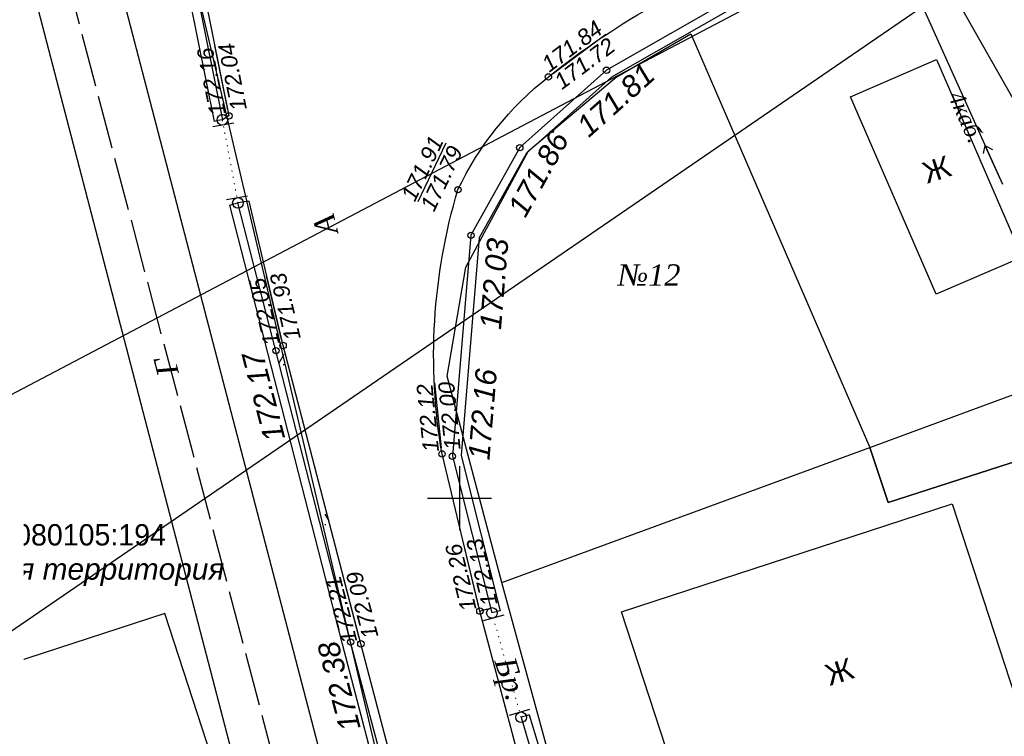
# Model space of a CAD drawing. Header units: metres. Extents: x 2193651 to 2201499, y 493187 to 494493.
# Tile 6 of 76: x 2199554 to 2199647, y 493568 to 493635. Entities that reach past the tile are written whole.
import ezdxf
from ezdxf.enums import TextEntityAlignment as Align

# ---------------------------------------------------------------- set-up
doc = ezdxf.new("R2010")
doc.units = ezdxf.units.M
doc.set_wipeout_variables(frame=1)
for name, pattern in [('1.5_1.5', [1.5, 0.75, -0.75]), ('10_2', [6, 5, -1]), ('366', [0.55, 0.05, -0.5])]:
    doc.linetypes.add(name, pattern=pattern)
doc.layers.add('contur_line', color=7, linetype='Continuous', lineweight=20)
doc.layers.add('net_pipeline', color=7, linetype='Continuous', lineweight=30)
for name, color, linetype in [('contur_line_building', 7, 'Continuous'), ('contur_line_fence', 7, 'Continuous'), ('contur_line_road', 7, 'Continuous'), ('grid_XY', 74, 'Continuous'), ('Labels', 7, 'Continuous'), ('net_electro', 1, 'Continuous'), ('p', 7, 'Continuous'), ('relief_point', 7, 'Continuous'), ('support', 7, 'Continuous'), ('z', 7, 'Continuous'), ('Z_text_centerline_road_unviz', 7, 'Continuous'), ('z_text_net_electro', 7, 'Continuous'), ('z_text_net_pipeline', 7, 'Continuous'), ('z_text_relief_point', 7, 'Continuous'), ('z_text_vegetation_text', 7, 'Continuous'), ('Z_text_x_polygon', 7, 'Continuous')]:
    doc.layers.add(name, color=color, linetype=linetype)
doc.layers.add('x_polygon', color=7, linetype='Continuous', true_color=0xffffff)
doc.styles.add('Bm-431', font='timesi.ttf')
doc.styles.add('D-131', font='ariali.ttf')
doc.styles.add('R-131', font='arial.ttf')

# ---------------------------------------------------------------- blocks, each defined once
blk = doc.blocks.new('330')
h = blk.add_hatch(color=0)
edge = h.paths.add_edge_path()
edge.add_arc((0, 0), 0.15, 0, 360.0002688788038)
at = {"color": 0}
blk.add_circle((0, 0), 0.15, dxfattribs=at)
blk = doc.blocks.new('475(c_1)')
h = blk.add_hatch(color=0)
edge = h.paths.add_edge_path()
edge.add_arc((0, 0), 0.25, 0, 360.0002688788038)
at = {"color": 0}
blk.add_lwpolyline([(-0.25, -0.5), (-0.25, 0.5)], dxfattribs=at)
blk.add_circle((0, 0), 0.25, dxfattribs=at)
blk = doc.blocks.new('12')
at = {"color": 251, "true_color": 0x5d5d5d}
for points in [[(0, 1.5), (0, -1.5)], [(-1.5, 0), (1.5, 0)]]:
    blk.add_lwpolyline(points, dxfattribs=at)
blk = doc.blocks.new('ж9итдщд')
at = {"layer": 'x_polygon', "true_color": 0x5d5d5d}
h = blk.add_hatch(dxfattribs=at)
h.set_pattern_fill('416', color=251, style=0, pattern_type=2)
h.set_pattern_definition([(59.03620000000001, (2196568.486215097, 493572.8483600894), (10.00001517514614, 19.99999241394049), [1.166190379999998, -57.14332856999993]), (300.9638, (2196567.886215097, 493573.8483600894), (10.00001517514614, -19.99999241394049), [1.166190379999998, -57.14332856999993]), (180, (2196569.086215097, 493572.8483600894), (-10, -9.999999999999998), [0.1, -9.9]), (180, (2196567.986215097, 493572.8483600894), (-10, -9.999999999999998), [0.1, -9.9]), (59.03620000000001, (2196573.486215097, 493567.8483600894), (10.00001517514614, 19.99999241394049), [1.166190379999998, -57.14332856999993]), (300.9638, (2196572.886215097, 493568.8483600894), (10.00001517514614, -19.99999241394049), [1.166190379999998, -57.14332856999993]), (180, (2196574.086215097, 493567.8483600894), (-10, -9.999999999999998), [0.1, -9.9]), (180, (2196572.986215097, 493567.8483600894), (-10, -9.999999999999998), [0.1, -9.9])])
h.paths.add_polyline_path([(2196592.154071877, 493527.3657518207), (2196597.946071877, 493532.3157518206), (2196586.278071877, 493576.7237518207), (2196578.986071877, 493604.6717518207), (2196575.796122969, 493618.2092154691), (2196574.756071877, 493618.0297518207), (2196578.318071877, 493604.1877518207), (2196585.318071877, 493576.8897518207), (2196596.256071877, 493535.4657518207), (2196592.076035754, 493527.8596246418)])
at = {"color": 251, "lineweight": 25, "true_color": 0x5d5d5d}
for p, q in [((2196604.313082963, 493630.1813918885), (2196609.218671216, 493633.8263854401)), ((2196573.801796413, 493626.7586231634), (2196572.605072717, 493632.7643583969)), ((2196591.655805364, 493618.1624754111), (2196594.268675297, 493623.6623888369)), ((2196578.852043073, 493605.2383109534), (2196577.445392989, 493611.207834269)), ((2196593.820413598, 493595.0930863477), (2196593.219795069, 493601.1822265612)), ((2196597.293060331, 493580.3535970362), (2196595.857141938, 493586.3066753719)), ((2196586.130594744, 493577.2869600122), (2196584.593353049, 493583.178736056))]:
    blk.add_line(p, q, dxfattribs=at)
for points in [[(2196644.750319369, 493623.4258879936), (2196644.571348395, 493622.6461718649)], [(2196644.750319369, 493623.4258879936), (2196645.452197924, 493623.0420203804)], [(2196644.750319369, 493623.4258879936), (2196646.389939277, 493619.7773750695)]]:
    blk.add_lwpolyline(points, dxfattribs=at)
at = {"layer": 'contur_line', "color": 251, "linetype": '366', "true_color": 0x5d5d5d, "flags": 128}
for points in [[(2196574.756071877, 493618.0297518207), (2196573.298071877, 493625.8197518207)], [(2196601.290071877, 493569.8397518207), (2196598.560071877, 493579.6177518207)]]:
    blk.add_lwpolyline(points, dxfattribs=at)
at = {"layer": 'contur_line_building', "color": 251, "lineweight": 30, "true_color": 0x5d5d5d}
for points in [[(2196632.164666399, 493627.9651547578), (2196640.203312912, 493631.4537838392), (2196648.231230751, 493612.9555164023), (2196640.192584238, 493609.4668873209)], [(2196619.528973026, 493552.663102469), (2196610.694630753, 493579.733711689), (2196641.671726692, 493589.842914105), (2196650.506068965, 493562.772304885)], [(2196567.891806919, 493579.5686223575), (2196540.666372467, 493570.7055298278), (2196554.191907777, 493529.1581157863), (2196581.417342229, 493538.021208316)]]:
    blk.add_lwpolyline(points, close=True, dxfattribs=at)
at = {"layer": 'contur_line_fence', "color": 251, "true_color": 0x5d5d5d}
for p, q in [((2196566.372071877, 493660.5777518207), (2196573.298071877, 493625.8197518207)), ((2196565.73200104, 493659.6962208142), (2196572.513496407, 493625.6634145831)), ((2196630.638071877, 493642.6777518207), (2196609.294071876, 493630.4597518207)), ((2196630.801817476, 493641.8496854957), (2196609.76400501, 493629.8069572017)), ((2196609.294071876, 493630.4597518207), (2196601.162071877, 493623.2117518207)), ((2196609.76400501, 493629.8069572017), (2196601.795372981, 493622.7045660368)), ((2196572.905784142, 493625.741583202), (2196572.513496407, 493625.6634145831)), ((2196573.298071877, 493625.8197518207), (2196572.905784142, 493625.741583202)), ((2196601.162071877, 493623.2117518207), (2196596.592071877, 493614.9977518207)), ((2196601.795372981, 493622.7045660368), (2196597.374826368, 493614.7591896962)), ((2196573.981313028, 493617.8303809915), (2196574.368692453, 493617.9300664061)), ((2196577.543228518, 493603.9887094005), (2196573.981313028, 493617.8303809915)), ((2196574.368692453, 493617.9300664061), (2196574.756071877, 493618.0297518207)), ((2196578.318071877, 493604.1877518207), (2196574.756071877, 493618.0297518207)), ((2196596.592071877, 493614.9977518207), (2196594.850071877, 493594.2937518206)), ((2196597.374826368, 493614.7591896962), (2196595.658477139, 493594.3600539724)), ((2196584.543853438, 493576.688272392), (2196577.543228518, 493603.9887094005)), ((2196585.318071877, 493576.8897518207), (2196578.318071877, 493604.1877518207)), ((2196594.850071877, 493594.2937518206), (2196598.560071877, 493579.6177518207)), ((2196595.658477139, 493594.3600539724), (2196599.335673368, 493579.8138189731)), ((2196598.947872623, 493579.7157853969), (2196598.560071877, 493579.6177518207)), ((2196599.335673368, 493579.8138189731), (2196598.947872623, 493579.7157853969)), ((2196595.400927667, 493535.5707515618), (2196584.543853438, 493576.688272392)), ((2196596.256071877, 493535.4657518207), (2196585.318071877, 493576.8897518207)), ((2196601.673378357, 493569.9541027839), (2196601.290071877, 493569.8397518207)), ((2196601.290071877, 493569.8397518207), (2196602.182071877, 493566.8497518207)), ((2196602.056684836, 493570.0684537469), (2196601.673378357, 493569.9541027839)), ((2196602.056684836, 493570.0684537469), (2196602.948684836, 493567.0784537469))]:
    blk.add_line(p, q, dxfattribs=at)
at = {"layer": 'contur_line_road', "color": 251, "true_color": 0x5d5d5d, "flags": 128}
for points in [[(2196566.372071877, 493660.5777518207), (2196566.960071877, 493660.6077518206), (2196573.916071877, 493626.1877518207), (2196573.298071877, 493625.8197518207)], [(2196592.154071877, 493527.3657518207), (2196597.946071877, 493532.3157518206), (2196586.278071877, 493576.7237518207), (2196578.986071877, 493604.6717518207), (2196575.796122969, 493618.2092154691), (2196574.756071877, 493618.0297518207)]]:
    blk.add_lwpolyline(points, dxfattribs=at)
blk.add_lwpolyline([(2196652.246071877, 493362.7917518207, 0.01978716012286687), (2196652.194071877, 493371.1077518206, 0.05583587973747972), (2196650.068071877, 493384.5737518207), (2196642.244071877, 493414.4677518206), (2196633.264071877, 493447.7417518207), (2196622.970071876, 493486.4397518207), (2196612.168071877, 493525.9237518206), (2196601.470071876, 493564.5397518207), (2196597.430071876, 493579.7877518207), (2196593.878071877, 493594.5137518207, -0.1158049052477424), (2196595.376071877, 493619.2737518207, -0.1167768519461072), (2196603.846071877, 493629.8337518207, -0.0433409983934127), (2196614.230071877, 493636.8137518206), (2196636.692071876, 493647.8197518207)], format="xyb", dxfattribs=at)
at = {"layer": 'contur_line_road', "color": 251, "linetype": '1.5_1.5', "true_color": 0x5d5d5d, "flags": 128}
blk.add_lwpolyline([(2196597.430071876, 493579.7877518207), (2196598.437529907, 493580.102502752)], dxfattribs=at)
at = {"layer": 'net_electro', "color": 251, "true_color": 0x5d5d5d, "flags": 128}
blk.add_lwpolyline([(2196627.774071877, 493661.2017518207), (2196646.389939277, 493619.7773750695)], dxfattribs=at)
at = {"layer": 'net_pipeline', "color": 251, "linetype": '10_2', "true_color": 0x5d5d5d, "flags": 128}
blk.add_lwpolyline([(2196613.554892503, 493431.743386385), (2196554.763808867, 493654.2728516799), (2196554.680084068, 493654.2733085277)], dxfattribs=at)
at = {"layer": 'p', "color": 251, "linetype": 'Continuous', "true_color": 0x5d5d5d}
for points in [[(2197058.832071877, 493711.5457518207), (2196681.952071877, 493564.5457518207), (2196660.412071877, 493604.8657518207), (2196639.972071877, 493640.8857518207), (2196629.412071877, 493660.5057518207), (2196597.912071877, 493719.0057518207), (2196578.312071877, 493756.1057518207), (2196577.472071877, 493761.1657518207), (2196577.452071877, 493786.1457518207), (2196578.232071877, 493801.9457518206), (2196581.652071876, 493813.5257518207), (2196585.372071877, 493821.1657518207), (2196595.252071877, 493832.7257518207), (2196756.752071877, 493910.2857518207), (2196821.372071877, 493940.6257518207), (2196842.732071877, 493950.7257518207), (2196916.872071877, 493986.0257518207)], [(2196517.492071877, 493617.7657518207), (2196530.772071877, 493627.0657518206), (2196529.372071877, 493630.3857518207), (2196549.592071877, 493649.6057518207), (2196565.832071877, 493659.5857518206), (2196593.472071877, 493541.9657518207), (2196595.472071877, 493535.5457518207), (2196590.192071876, 493527.0857518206), (2196550.612071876, 493514.2857518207), (2196546.492071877, 493527.9057518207), (2196535.912071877, 493565.7257518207), (2196533.612071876, 493565.0657518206)], [(2196617.192071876, 493633.8857518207), (2196633.972071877, 493595.1257518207), (2196635.672071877, 493589.9657518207), (2196648.972071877, 493594.2457518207), (2196666.552071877, 493550.2057518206), (2196614.032071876, 493529.2057518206), (2196599.492071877, 493582.4657518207), (2196594.352071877, 493601.8057518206), (2196596.112071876, 493612.0057518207), (2196601.972071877, 493622.9257518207), (2196610.212071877, 493629.8257518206)], [(2196633.972071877, 493595.1257518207), (2196660.392071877, 493604.8457518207), (2196696.112071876, 493538.0257518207), (2196687.192071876, 493534.4457518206), (2196673.632071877, 493529.0257518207), (2196661.012071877, 493523.9857518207), (2196619.952071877, 493507.5457518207), (2196614.032071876, 493529.2057518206), (2196666.552071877, 493550.2057518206), (2196648.972071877, 493594.2457518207), (2196635.672071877, 493589.9657518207)], [(2196599.492071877, 493582.4657518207), (2196633.972071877, 493595.1257518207), (2196635.672071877, 493589.9657518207), (2196648.972071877, 493594.2457518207), (2196666.592071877, 493550.2257518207), (2196614.032071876, 493529.2057518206)]]:
    blk.add_lwpolyline(points, close=True, dxfattribs=at)
at = {"layer": 'z', "color": 251, "linetype": 'Continuous', "true_color": 0x5d5d5d}
for points in [[(2196724.652071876, 493481.4657518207), (2196696.112071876, 493538.0257518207), (2196681.952071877, 493564.5457518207), (2196660.412071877, 493604.8657518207), (2196639.972071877, 493640.8857518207), (2196629.412071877, 493660.5057518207), (2196597.912071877, 493719.0057518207), (2196578.312071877, 493756.1057518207), (2196577.472071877, 493761.1657518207), (2196577.452071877, 493786.1457518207), (2196578.232071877, 493801.9457518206), (2196581.652071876, 493813.5257518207), (2196585.372071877, 493821.1657518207), (2196595.252071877, 493832.7257518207), (2196756.752071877, 493910.2857518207)], [(2196554.680084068, 493641.2932922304), (2196609.612071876, 493430.6057518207), (2196617.372071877, 493432.6057518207), (2196558.452071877, 493658.6057518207), (2196554.680084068, 493658.6057518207)], [(2196554.680084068, 493641.2932922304), (2196609.612071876, 493430.6057518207), (2196617.372071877, 493432.6057518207), (2196558.452071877, 493658.6057518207), (2196554.680084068, 493658.6057518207)], [(2196554.680084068, 493641.2932922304), (2196609.612071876, 493430.6057518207), (2196617.372071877, 493432.6057518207), (2196558.452071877, 493658.6057518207), (2196554.680084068, 493658.6057518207)]]:
    blk.add_lwpolyline(points, dxfattribs=at)
at = {"layer": 'grid_XY', "color": 251, "true_color": 0x5d5d5d, "xscale": 2, "yscale": 2, "zscale": 2, "row_count": 14, "column_count": 13, "row_spacing": 100, "column_spacing": 100}
blk.add_blockref('12', (2196295.512071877, 493190.3657518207), dxfattribs=at)
at = {"layer": 'relief_point', "color": 251, "true_color": 0x5d5d5d, "xscale": 2, "yscale": 2, "zscale": 2}
for p in [(2196609.294071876, 493630.4597518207, 343.622), (2196603.846071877, 493629.8337518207, 343.43), (2196573.916071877, 493626.1877518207, 344.084), (2196601.162071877, 493623.2117518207, 343.714), (2196595.376071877, 493619.2737518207, 343.57), (2196596.592071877, 493614.9977518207, 344.066), (2196578.986071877, 493604.6717518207, 343.862), (2196578.318071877, 493604.1877518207, 344.336), (2196593.878071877, 493594.5137518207, 344.008), (2196594.850071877, 493594.2937518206, 344.32), (2196597.430071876, 493579.7877518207, 344.258), (2196585.318071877, 493576.8897518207, 344.762), (2196586.278071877, 493576.7237518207, 344.184)]:
    blk.add_blockref('330', p, dxfattribs=at)
at = {"layer": 'support', "color": 251, "true_color": 0x5d5d5d, "xscale": 2, "yscale": 2, "zscale": 2}
for p, rotation in [((2196573.298071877, 493625.8197518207), 100.6010028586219), ((2196574.756071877, 493618.0297518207), 280.6010028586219), ((2196598.560071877, 493579.6177518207), 105.599637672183), ((2196601.290071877, 493569.8397518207), 285.599637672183)]:
    blk.add_blockref('475(c_1)', p, dxfattribs=dict(at, rotation=rotation))
at = {"layer": 'Labels', "color": 251, "true_color": 0x5d5d5d}
blk.add_text('50:12:0080105:194', height=2, dxfattribs=at).set_placement((2196556.482071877, 493586.9357518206), align=Align.MIDDLE_CENTER)
at = {"layer": 'Z_text_centerline_road_unviz', "color": 251, "true_color": 0x5d5d5d, "style": 'Bm-431'}
for s, rotation, p in [('А', 103.7788224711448, (2196584.141942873, 493615.3160871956)), ('Бр.', 287.1402134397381, (2196598.783089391, 493575.0936757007))]:
    blk.add_text(s, height=2, rotation=rotation, dxfattribs=at).set_placement(p)
at = {"layer": 'z_text_net_electro', "color": 251, "true_color": 0x5d5d5d, "style": 'Bm-431'}
blk.add_text('4каб. ', height=1.5, rotation=294.1988657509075, dxfattribs=at).set_placement((2196641.256146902, 493628.0751867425))
at = {"layer": 'z_text_net_pipeline', "color": 251, "true_color": 0x5d5d5d, "style": 'Bm-431'}
blk.add_text('Г', height=2, rotation=104.7991005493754, dxfattribs=at).set_placement((2196569.234084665, 493602.1115465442))
at = {"layer": 'z_text_relief_point', "color": 251, "true_color": 0x5d5d5d, "style": 'D-131'}
for s, height, rotation, p in [('171.84', 1.5, 36.6134135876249, (2196603.931553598, 493630.2093620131)), ('172.04', 1.5, 101.2693502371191, (2196575.604549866, 493626.8288497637)), ('171.72', 1.5, 36.6134135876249, (2196605.111614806, 493628.586873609)), ('172.16', 1.5, 101.2693502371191, (2196573.61720259, 493626.4057180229)), (' 171.81', 2, 41.71041589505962, (2196607.046762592, 493623.575275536)), (' 171.86', 2, 60.90987318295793, (2196601.314809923, 493615.877756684)), ('171.91', 1.5, 64.5887880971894, (2196591.329227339, 493618.0576495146)), ('171.79', 1.5, 64.5887880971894, (2196593.132109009, 493617.1178860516)), (' 172.03', 2, 85.19055650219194, (2196599.335837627, 493605.3430366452)), ('171.93', 1.5, 103.2592201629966, (2196580.65373507, 493605.3606347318)), ('172.05', 1.5, 103.2592201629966, (2196578.679814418, 493604.8792090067)), (' 172.17', 2, 104.6232107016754, (2196579.393966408, 493595.2475302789)), (' 172.16', 2, 85.19055650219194, (2196598.25356351, 493593.106877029)), ('172.12', 1.5, 95.63329914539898, (2196593.601702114, 493594.7635798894)), ('172.00', 1.5, 95.63329914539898, (2196595.623960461, 493594.959452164)), ('172.13', 1.5, 103.5610524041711, (2196599.095162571, 493580.4809343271)), ('172.26', 1.5, 103.5610524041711, (2196597.122725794, 493579.9935927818)), ('172.21', 1.5, 104.6232107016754, (2196585.947976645, 493576.9966286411)), ('172.09', 1.5, 104.6232107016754, (2196587.932868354, 493577.4367906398)), (' 172.38', 2, 104.6232107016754, (2196586.465840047, 493568.1023187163))]:
    blk.add_text(s, height=height, rotation=rotation, dxfattribs=at).set_placement(p)
at = {"layer": 'z_text_vegetation_text', "color": 251, "true_color": 0x5d5d5d, "style": 'D-131'}
blk.add_text('частная территория', height=2, dxfattribs=at).set_placement((2196544.373781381, 493582.7331218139))
at = {"layer": 'Z_text_x_polygon', "color": 251, "true_color": 0x5d5d5d, "style": 'R-131'}
for p in [(2196639.31448702, 493619.8185682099), (2196630.196035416, 493572.7654723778)]:
    blk.add_text('Ж', height=2, rotation=18.07380469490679, dxfattribs=at).set_placement(p)
at = {"layer": 'Z_text_x_polygon', "color": 251, "true_color": 0x5d5d5d, "style": 'Bm-431'}
blk.add_text('№12', height=2, dxfattribs=at).set_placement((2196610.353503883, 493610.2760587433))
at = {"color": 7, "lineweight": 0, "true_color": 0xffffff}
blk.add_wipeout([(2197379.0007610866, 493517.10266345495), (2197495.5120718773, 493517.10266345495), (2197495.5120718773, 494487.36575182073), (2196201.795605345, 494487.36575182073), (2196201.795605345, 493187.3657518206), (2197495.5120718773, 493187.3657518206), (2197495.5120718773, 493517.10266345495), (2196554.680084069, 493517.10266345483), (2196554.680084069, 493858.2491584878), (2197070.7335650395, 494090.36575182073), (2197224.867163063, 494090.3657518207), (2197276.818454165, 493979.6499218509), (2197379.0007610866, 493803.7342076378)], dxfattribs=at)

msp = doc.modelspace()

# ---------------------------------------------------------------- block references
at = {"color": 1, "lineweight": 100}
msp.add_blockref('ж9итдщд', (3000, 0), dxfattribs=at)

# ---------------------------------------------------------------- next in the draw order: linework, layer by layer
at = {"color": 7, "lineweight": 25}
for p, q in [((2199811.153188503, 493754.4843215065), (2199549.656158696, 493575.2424918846)), ((2199548.084732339, 493597.2400691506), (2199637.138906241, 493644.0692306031))]:
    msp.add_line(p, q, dxfattribs=at)

doc.saveas('drawing.dxf')
